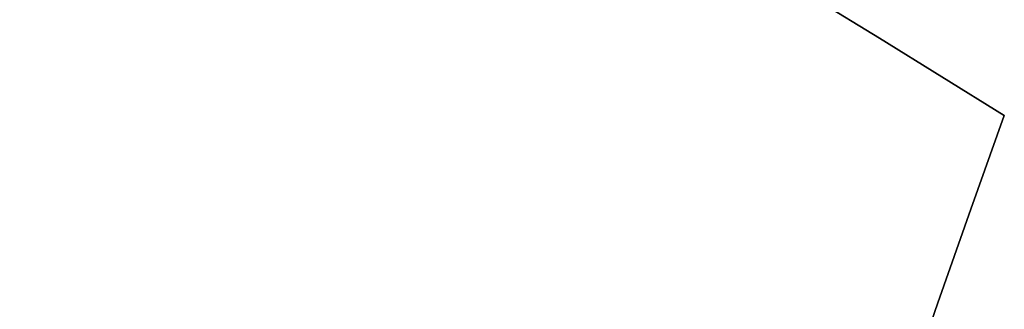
# Model space of a CAD drawing. Header units: millimetres. Extents: x -1645 to 131, y -134 to 129.
# Tile 90 of 205: x -12.2179 to -12.1376, y -22.282 to -22.2584. Entities that reach past the tile are written whole.
import ezdxf

# ---------------------------------------------------------------- set-up
doc = ezdxf.new("R2010")
doc.units = ezdxf.units.MM
doc.layers.add('IGES level 26', color=7, linetype='Continuous', true_color=0x7e7e7e)
doc.layers.add('IGES level 3', color=7, linetype='Continuous', true_color=0xcbd2ee)

# ---------------------------------------------------------------- blocks, each defined once
blk = doc.blocks.new('29913 DOME S')
at = {"layer": 'IGES level 26', "extrusion": (0, 0, -1)}
for centre, radius, start, end in [((-53.417125, 96.734544, -205.46953), 23.1, 301.6978022, 305.4939301), ((-53.417125, 96.734544, -209.869529), 23.1, 301.6978022, 305.49393), ((-42.468392, 76.649699, -205.469529), 1.264498, 290.595866, 19.911234), ((-42.468392, 76.649699, -212.469529), 1.264498, 290.595866, 19.911234), ((-42.468392, 76.649699, -208.969529), 1.264498, 290.595866, 19.911234)]:
    blk.add_arc(centre, radius, start, end, dxfattribs=at)
at = {"layer": 'IGES level 26'}
for centre, radius, start, end in [((53.417125, 96.734544, 205.469529), 23.1, 234.50607, 238.3021978), ((42.468392, 76.649699, 205.469529), 1.264498, 160.088766, 249.404134), ((42.468392, 76.649699, 212.469529), 1.264498, 160.088766, 249.404134)]:
    blk.add_arc(centre, radius, start, end, dxfattribs=at)

msp = doc.modelspace()

# ---------------------------------------------------------------- block references
at = {"layer": 'IGES level 3'}
msp.add_blockref('29913 DOME S', (-53.417125, -99.346555), dxfattribs=at)

doc.saveas('drawing.dxf')
